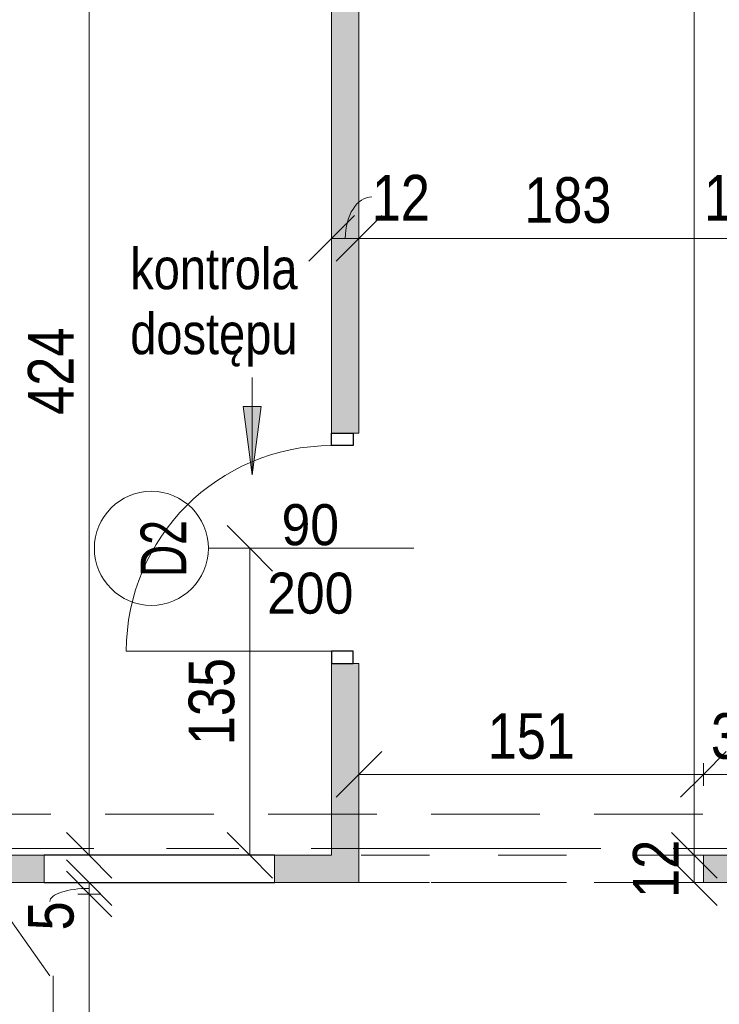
# Model space of a CAD drawing. Header units: centimetres. Extents: x -1737 to 22393, y -8842 to 3838.
# Tile 103 of 174: x 199 to 505, y 1780 to 2211. Entities that reach past the tile are written whole.
import ezdxf

# ---------------------------------------------------------------- set-up
doc = ezdxf.new("R2010")
doc.units = ezdxf.units.CM
for name, pattern in [('Dash', [60, 30, -30]), ('Oś', [222.25, 127, -31.75, 31.75, -31.75]), ('Ukryte', [71.438, 47.625, -23.813])]:
    doc.linetypes.add(name, pattern=pattern)
for name, color, linetype, lineweight in [('A-ANNO-DIMS', 211, 'Continuous', 13), ('A-ANNO-DIMS-100', 211, 'Continuous', 13), ('A-ANNO-NOTE', 131, 'Continuous', 13), ('A-AREA-IDEN', 2, 'Continuous', 13), ('A-DETL-GENF', 92, 'Continuous', 9), ('A-DETL-HDLN', 90, 'Ukryte', 9), ('A-DETL-MEDM', 33, 'Continuous', 13), ('A-DOOR', 31, 'Continuous', 13), ('A-DOOR-HDLN', 31, 'Continuous', 13), ('A-WALL', 113, 'Continuous', 13), ('A-WALL-PATT', 111, 'Continuous', 13), ('G-ANNO-TEXT', 231, 'Continuous', 13), ('S-GRID', 1, 'Continuous', 13)]:
    doc.layers.add(name, color=color, linetype=linetype, lineweight=lineweight)
doc.styles.add('Arial', font='arial.ttf', dxfattribs={"width": 0.9, "height": 18})
doc.styles.add('Arial Narrow_2', font='ARIALN.TTF', dxfattribs={"height": 20})
doc.styles.add('Arial Narrow_5', font='ARIALN.TTF', dxfattribs={"height": 18})
doc.styles.add('Arial_1', font='arial.ttf', dxfattribs={"width": 0.7, "height": 20})
doc.dimstyles.new('Diagonal_1_100__0__wewnętrzne', dxfattribs={"dimscale": 30.48, "dimtxt": 20.468619, "dimasz": 0.656168, "dimexe": 0.164042, "dimexo": 0.0625, "dimgap": 0.032808, "dimtad": 1, "dimdec": 0, "dimdsep": 46, "dimtxsty": 'Arial Narrow_2', "dimblk1": 'OBLIQUE', "dimblk2": 'OBLIQUE', "dimsah": 1, "dimcen": 0.09, "dimazin": 0, "dimtfac": 1, "dimtdec": 4, "dimtix": 1, "dimtmove": 0, "dimatfit": 3, "dimfxl": 0, "dimtvp": 1, "dimtolj": 1, "dimtzin": 0, "dimarcsym": 0})
doc.dimstyles.new('Diagonal_1_100__0__wewnętrzne_1', dxfattribs={"dimscale": 30.48, "dimtxt": 20.468619, "dimasz": 0.656168, "dimexe": 0.164042, "dimexo": 0.0625, "dimgap": 0.032808, "dimtad": 1, "dimdec": 0, "dimdsep": 46, "dimtxsty": 'Arial Narrow_2', "dimblk1": 'OBLIQUE', "dimblk2": 'OBLIQUE', "dimsah": 1, "dimcen": 0.09, "dimazin": 0, "dimtfac": 1, "dimtdec": 4, "dimtix": 1, "dimtmove": 1, "dimatfit": 3, "dimfxl": 0, "dimtvp": 1, "dimtolj": 1, "dimtzin": 0, "dimarcsym": 0})

# ---------------------------------------------------------------- blocks, each defined once
blk = doc.blocks.new('OTWOR_DRZWIOWY_NIEZABUD - 151x205-2266973-3_piętro I __3_90 m_ - stan projektowany')
at = {"layer": 'A-DOOR-HDLN', "linetype": 'Dash', "lineweight": 9}
for p, q in [((-75.5, 6), (75.5, 6)), ((-75.5, -6), (75.5, -6))]:
    blk.add_line(p, q, dxfattribs=at)
blk = doc.blocks.new('DRZWI 1S - automatyczna etykieta - Drzwi 90-2322410-3_piętro I __3_90 m_ - stan projektowany')
at = {"layer": 'A-DETL-GENF'}
for p, q in [((-50.5, 3.5), (-45, 3.5)), ((-50.5, -6), (-50.5, 3.5)), ((-45, 3.5), (-45, -6)), ((45, 3.5), (50.5, 3.5)), ((45, -6), (45, 3.5)), ((50.5, 3.5), (50.5, -6)), ((-45, -6), (-50.5, -6)), ((50.5, -6), (45, -6))]:
    blk.add_line(p, q, dxfattribs=at)
at = {"layer": 'A-DETL-MEDM', "lineweight": 25}
for p, q in [((-50.5, -6), (-50.5, 3.5)), ((-50.5, 3.5), (-45, 3.5)), ((-45, 3.5), (-45, -6)), ((45, 3.5), (45, -6)), ((50.5, 3.5), (45, 3.5)), ((50.5, -6), (50.5, 3.5)), ((-45, -6), (-50.5, -6)), ((45, -6), (50.5, -6))]:
    blk.add_line(p, q, dxfattribs=at)
at = {"layer": 'A-DOOR'}
blk.add_line((45, -6), (45, -96), dxfattribs=at)
blk.add_arc((45, -6), 90, 180, 270, dxfattribs=at)
blk = doc.blocks.new('DIMBLOCK88-3_piętro I __3_90 m_ - stan projektowany')
at = {"layer": 'A-ANNO-DIMS-100', "transparency": 16777216}
for p, q in [((494.38, 1845.33), (484.38, 1855.33)), ((494.38, 1833.33), (484.38, 1843.33)), ((489.38, 1845.33), (499.38, 1845.33)), ((494.38, 1845.33), (489.38, 1845.33)), ((494.38, 1833.33), (494.38, 1845.33)), ((494.38, 1845.33), (504.38, 1835.33)), ((489.38, 1833.33), (499.38, 1833.33)), ((494.38, 1833.33), (489.38, 1833.33)), ((494.38, 1833.33), (504.38, 1823.33))]:
    blk.add_line(p, q, dxfattribs=at)
at = {"layer": 'A-ANNO-DIMS-100', "color": 0, "transparency": 16777216, "insert": (467.53, 1826.65), "char_height": 20, "width": 30.4105, "attachment_point": 1, "rotation": 90, "line_spacing_factor": 0.974696, "style": 'Arial Narrow_2'}
blk.add_mtext('12', dxfattribs=at)
blk = doc.blocks.new('_Oblique')
at = {"color": 0, "linetype": 'ByBlock', "lineweight": -2}
blk.add_line((-0.5, -0.5), (0.5, 0.5), dxfattribs=at)
blk = doc.blocks.new('DIMBLOCK89-3_piętro I __3_90 m_ - stan projektowany')
at = {"layer": 'A-ANNO-DIMS-100', "transparency": 16777216}
for p, q in [((494.38, 2828.33), (484.38, 2838.33)), ((499.38, 2828.33), (489.38, 2828.33)), ((494.38, 1845.33), (494.38, 2828.33)), ((494.38, 2828.33), (504.38, 2818.33)), ((494.38, 2828.33), (499.38, 2828.33)), ((494.38, 1845.33), (484.38, 1855.33)), ((489.38, 1845.33), (499.38, 1845.33)), ((494.38, 1845.33), (489.38, 1845.33)), ((494.38, 1845.33), (504.38, 1835.33))]:
    blk.add_line(p, q, dxfattribs=at)
at = {"layer": 'A-ANNO-DIMS-100', "color": 0, "transparency": 16777216, "insert": (467.53, 2317.82), "char_height": 20, "width": 45.6158, "attachment_point": 1, "rotation": 90, "line_spacing_factor": 0.974696, "style": 'Arial Narrow_2'}
blk.add_mtext('983', dxfattribs=at)
blk = doc.blocks.new('DIMBLOCK174-3_piętro I __3_90 m_ - stan projektowany')
at = {"layer": 'A-ANNO-DIMS-100', "transparency": 16777216}
for p, q in [((229.1, 2269.33), (219.1, 2279.33)), ((224.1, 2269.33), (234.1, 2269.33)), ((229.1, 2269.33), (224.1, 2269.33)), ((229.1, 1845.33), (229.1, 2269.33)), ((229.1, 2269.33), (239.1, 2259.33)), ((229.1, 1845.33), (219.1, 1855.33)), ((224.1, 1845.33), (234.1, 1845.33)), ((229.1, 1845.33), (224.1, 1845.33)), ((229.1, 1845.33), (239.1, 1835.33))]:
    blk.add_line(p, q, dxfattribs=at)
at = {"layer": 'A-ANNO-DIMS-100', "color": 0, "transparency": 16777216, "insert": (202.26, 2038.32), "char_height": 20, "width": 45.6158, "attachment_point": 1, "rotation": 90, "line_spacing_factor": 0.974696, "style": 'Arial Narrow_2'}
blk.add_mtext('424', dxfattribs=at)
blk = doc.blocks.new('DIMBLOCK186-3_piętro I __3_90 m_ - stan projektowany')
at = {"layer": 'A-ANNO-DIMS-100', "transparency": 16777216}
for p, q in [((530.38, 2115.6), (540.38, 2125.6)), ((542.38, 2115.6), (552.38, 2125.6)), ((530.38, 2110.6), (530.38, 2120.6)), ((542.38, 2110.6), (542.38, 2120.6)), ((530.38, 2115.6), (520.38, 2105.6)), ((542.38, 2115.6), (530.38, 2115.6)), ((530.38, 2115.6), (530.38, 2110.6)), ((542.38, 2115.6), (532.38, 2105.6)), ((542.38, 2115.6), (542.38, 2110.6))]:
    blk.add_line(p, q, dxfattribs=at)
blk.add_ellipse((523.95, 2115.6), major_axis=(0, 18.24), ratio=0.680944, start_param=4.712389, end_param=6.283185, dxfattribs=at)
at = {"layer": 'A-ANNO-DIMS-100', "color": 0, "transparency": 16777216, "insert": (498.61, 2143.45), "char_height": 20, "width": 30.4105, "attachment_point": 1, "line_spacing_factor": 0.974696, "style": 'Arial Narrow_2'}
blk.add_mtext('12', dxfattribs=at)
blk = doc.blocks.new('DIMBLOCK187-3_piętro I __3_90 m_ - stan projektowany')
at = {"layer": 'A-ANNO-DIMS-100', "transparency": 16777216}
for p, q in [((347.38, 2115.6), (357.38, 2125.6)), ((530.38, 2115.6), (540.38, 2125.6)), ((347.38, 2110.6), (347.38, 2120.6)), ((530.38, 2110.6), (530.38, 2120.6)), ((347.38, 2115.6), (337.38, 2105.6)), ((530.38, 2115.6), (347.38, 2115.6)), ((347.38, 2115.6), (347.38, 2110.6)), ((530.38, 2115.6), (520.38, 2105.6)), ((530.38, 2115.6), (530.38, 2110.6))]:
    blk.add_line(p, q, dxfattribs=at)
at = {"layer": 'A-ANNO-DIMS-100', "color": 0, "transparency": 16777216, "insert": (419.87, 2142.45), "char_height": 20, "width": 45.6158, "attachment_point": 1, "line_spacing_factor": 0.974696, "style": 'Arial Narrow_2'}
blk.add_mtext('183', dxfattribs=at)
blk = doc.blocks.new('DIMBLOCK188-3_piętro I __3_90 m_ - stan projektowany')
at = {"layer": 'A-ANNO-DIMS-100', "transparency": 16777216}
for p, q in [((335.38, 2115.6), (345.38, 2125.6)), ((347.38, 2115.6), (357.38, 2125.6)), ((335.38, 2110.6), (335.38, 2120.6)), ((347.38, 2110.6), (347.38, 2120.6)), ((335.38, 2115.6), (325.38, 2105.6)), ((347.38, 2115.6), (335.38, 2115.6)), ((335.38, 2115.6), (335.38, 2110.6)), ((347.38, 2115.6), (337.38, 2105.6)), ((347.38, 2115.6), (347.38, 2110.6))]:
    blk.add_line(p, q, dxfattribs=at)
blk.add_ellipse((353.02, 2115.6), major_axis=(0, 18.24), ratio=0.638355, start_param=0, end_param=1.570796, dxfattribs=at)
at = {"layer": 'A-ANNO-DIMS-100', "color": 0, "transparency": 16777216, "insert": (353.02, 2143.45), "char_height": 20, "width": 30.4105, "attachment_point": 1, "line_spacing_factor": 0.974696, "style": 'Arial Narrow_2'}
blk.add_mtext('12', dxfattribs=at)
blk = doc.blocks.new('DIMBLOCK194-3_piętro I __3_90 m_ - stan projektowany')
at = {"layer": 'A-ANNO-DIMS-100', "transparency": 16777216}
for p, q in [((229.1, 1828.33), (219.1, 1838.33)), ((224.1, 1828.33), (234.1, 1828.33)), ((229.1, 1828.33), (224.1, 1828.33)), ((229.1, 1388.33), (229.1, 1828.33)), ((229.1, 1828.33), (239.1, 1818.33)), ((229.1, 1388.33), (219.1, 1398.33)), ((224.1, 1388.33), (234.1, 1388.33)), ((229.1, 1388.33), (224.1, 1388.33)), ((229.1, 1388.33), (239.1, 1378.33))]:
    blk.add_line(p, q, dxfattribs=at)
at = {"layer": 'A-ANNO-DIMS-100', "color": 0, "transparency": 16777216, "insert": (202.26, 1589.32), "char_height": 20, "width": 45.6158, "attachment_point": 1, "rotation": 90, "line_spacing_factor": 0.974696, "style": 'Arial Narrow_2'}
blk.add_mtext('440', dxfattribs=at)
blk = doc.blocks.new('DIMBLOCK195-3_piętro I __3_90 m_ - stan projektowany')
at = {"layer": 'A-ANNO-DIMS-100', "transparency": 16777216}
for p, q in [((229.1, 1833.33), (219.1, 1843.33)), ((229.1, 1828.33), (219.1, 1838.33)), ((224.1, 1833.33), (234.1, 1833.33)), ((229.1, 1833.33), (224.1, 1833.33)), ((229.1, 1828.33), (229.1, 1833.33)), ((229.1, 1833.33), (239.1, 1823.33)), ((224.1, 1828.33), (234.1, 1828.33)), ((229.1, 1828.33), (224.1, 1828.33)), ((229.1, 1828.33), (239.1, 1818.33))]:
    blk.add_line(p, q, dxfattribs=at)
blk.add_ellipse((229.1, 1825.06), major_axis=(17.24, 0), ratio=0.334522, start_param=1.570796, end_param=3.141593, dxfattribs=at)
at = {"layer": 'A-ANNO-DIMS-100', "color": 0, "transparency": 16777216, "insert": (202.26, 1812.39), "char_height": 20, "width": 15.2053, "attachment_point": 1, "rotation": 90, "line_spacing_factor": 0.974696, "style": 'Arial Narrow_2'}
blk.add_mtext('\\fArial Narrow|b0|i0|c238|p34|;5', dxfattribs=at)
blk = doc.blocks.new('METKA_POMIESZCZENIA2 - Rozbudowana krótka - bez ramki-2403173-3_piętro I __3_90 m_ - stan projektowany')
at = {"layer": 'A-AREA-IDEN'}
for p, q in [((0, 0.425), (0, 0)), ((0.0976, 0), (-0.8, 0)), ((-0.8, 0), (0.8, 0)), ((0, 0), (0, -0.425))]:
    blk.add_line(p, q, dxfattribs=at)
blk = doc.blocks.new('DIMBLOCK247-3_piętro I __3_90 m_ - stan projektowany')
at = {"layer": 'A-ANNO-DIMS-100', "transparency": 16777216}
for p, q in [((299.55, 1979.83), (289.55, 1989.83)), ((294.55, 1979.83), (304.55, 1979.83)), ((299.55, 1979.83), (294.55, 1979.83)), ((299.55, 1845.33), (299.55, 1979.83)), ((299.55, 1979.83), (309.55, 1969.83)), ((299.55, 1845.33), (289.55, 1855.33)), ((294.55, 1845.33), (304.55, 1845.33)), ((299.55, 1845.33), (294.55, 1845.33)), ((299.55, 1845.33), (309.55, 1835.33))]:
    blk.add_line(p, q, dxfattribs=at)
at = {"layer": 'A-ANNO-DIMS-100', "color": 0, "transparency": 16777216, "insert": (272.7, 1893.57), "char_height": 20, "width": 45.6158, "attachment_point": 1, "rotation": 90, "line_spacing_factor": 0.974696, "style": 'Arial Narrow_2'}
blk.add_mtext('135', dxfattribs=at)
blk = doc.blocks.new('DIMBLOCK278-3_piętro I __3_90 m_ - stan projektowany')
at = {"layer": 'A-ANNO-DIMS-100', "transparency": 16777216}
for p, q in [((498.38, 1880.74), (508.38, 1890.74)), ((530.38, 1880.74), (540.38, 1890.74)), ((498.38, 1875.74), (498.38, 1885.74)), ((530.38, 1875.74), (530.38, 1885.74)), ((498.38, 1880.74), (488.38, 1870.74)), ((530.38, 1880.74), (498.38, 1880.74)), ((498.38, 1880.74), (498.38, 1875.74)), ((530.38, 1880.74), (520.38, 1870.74)), ((530.38, 1880.74), (530.38, 1875.74))]:
    blk.add_line(p, q, dxfattribs=at)
at = {"layer": 'A-ANNO-DIMS-100', "color": 0, "transparency": 16777216, "insert": (501.71, 1907.59), "char_height": 20, "width": 30.4105, "attachment_point": 1, "line_spacing_factor": 0.974696, "style": 'Arial Narrow_2'}
blk.add_mtext('32', dxfattribs=at)
blk = doc.blocks.new('DIMBLOCK279-3_piętro I __3_90 m_ - stan projektowany')
at = {"layer": 'A-ANNO-DIMS-100', "transparency": 16777216}
for p, q in [((347.38, 1880.74), (357.38, 1890.74)), ((498.38, 1880.74), (508.38, 1890.74)), ((347.38, 1875.74), (347.38, 1885.74)), ((498.38, 1875.74), (498.38, 1885.74)), ((347.38, 1880.74), (337.38, 1870.74)), ((498.38, 1880.74), (347.38, 1880.74)), ((347.38, 1880.74), (347.38, 1875.74)), ((498.38, 1880.74), (488.38, 1870.74)), ((498.38, 1880.74), (498.38, 1875.74))]:
    blk.add_line(p, q, dxfattribs=at)
at = {"layer": 'A-ANNO-DIMS-100', "color": 0, "transparency": 16777216, "insert": (403.87, 1907.59), "char_height": 20, "width": 45.6158, "attachment_point": 1, "line_spacing_factor": 0.974696, "style": 'Arial Narrow_2'}
blk.add_mtext('151', dxfattribs=at)

msp = doc.modelspace()

# ---------------------------------------------------------------- hatches: boundary and pattern name
at = {"layer": 'A-WALL-PATT', "lineweight": 5}
h = msp.add_hatch(color=254, dxfattribs=at)
h.paths.add_polyline_path([(335.38, 1845.33), (347.38, 1845.33), (347.38, 1929.33), (335.38, 1929.33)], flags=0)
h.paths.add_polyline_path([(335.38, 2030.33), (347.38, 2030.33), (347.38, 2565.33), (335.38, 2565.33), (335.38, 2137.67)], flags=0)
h.paths.add_polyline_path([(335.38, 2666.33), (347.38, 2666.33), (347.38, 2793.33), (335.38, 2793.33)], flags=0)
at = {"layer": 'A-WALL-PATT'}
h = msp.add_hatch(color=9, dxfattribs=at)
h.paths.add_polyline_path([(-402.62, 1833.33), (-396.62, 1833.33), (-396.62, 1845.33), (-421.62, 1845.33), (-421.62, 1833.33), (-414.62, 1833.33)], flags=0)
h.paths.add_polyline_path([(530.38, 1833.33), (530.38, 1845.33), (498.38, 1845.33), (498.38, 1833.33)], flags=0)
h.paths.add_polyline_path([(-274.62, 1833.33), (-209.62, 1833.33), (-209.62, 1845.33), (-300.62, 1845.33), (-300.62, 1833.33), (-286.62, 1833.33)], flags=0)
h.paths.add_polyline_path([(7.38, 1833.33), (19.38, 1833.33), (19.38, 1845.33), (7.38, 1845.33), (7.38, 1836.39)], flags=0)
h.paths.add_polyline_path([(347.38, 1833.33), (347.38, 1845.33), (310.38, 1845.33), (310.38, 1833.33), (335.38, 1833.33)], flags=0)
h.paths.add_polyline_path([(-544.17, 1833.33), (-522.62, 1833.33), (-522.62, 1845.33), (-572.62, 1845.33), (-572.62, 1833.33), (-567.62, 1833.33)], flags=0)
h.paths.add_polyline_path([(-84.62, 1833.33), (-32.62, 1833.33), (-32.62, 1845.33), (-108.62, 1845.33), (-108.62, 1833.33), (-92.69, 1833.33)], flags=0)
h.paths.add_polyline_path([(185.38, 1833.33), (209.38, 1833.33), (209.38, 1845.33), (100.38, 1845.33), (100.38, 1833.33), (173.38, 1833.33)], flags=0)
at = {"layer": 'G-ANNO-TEXT'}
msp.add_hatch(color=170, dxfattribs=at).paths.add_polyline_path([(300.51, 2012.04), (304.46, 2042.04), (296.56, 2042.04)], flags=0)

# ---------------------------------------------------------------- linework, layer by layer
at = {"layer": 'A-ANNO-NOTE'}
msp.add_line((371.38, 1979.83), (281.38, 1979.83), dxfattribs=at)
msp.add_line((371.38, 1979.83), (281.38, 1979.83), dxfattribs=at)
msp.add_circle((256.38, 1979.83), 25, dxfattribs=at)
at = {"layer": 'A-AREA-IDEN'}
msp.add_line((93.52, 1960.17), (211.81, 1792.47), dxfattribs=at)
at = {"layer": 'A-DETL-HDLN'}
for p, q in [((-1192.62, 1863.33), (1167.38, 1863.33)), ((-1192.62, 1863.33), (1167.38, 1863.33)), ((-1192.62, 1833.33), (1167.38, 1833.33)), ((-1192.62, 1833.33), (1167.38, 1833.33))]:
    msp.add_line(p, q, dxfattribs=at)
at = {"layer": 'A-WALL', "lineweight": 9}
for p, q in [((347.38, 2030.33), (347.38, 2565.33)), ((335.38, 2269.33), (335.38, 2030.33)), ((347.38, 2030.33), (344.88, 2030.33)), ((335.38, 1929.33), (335.38, 1845.33)), ((347.38, 1929.33), (344.88, 1929.33)), ((347.38, 1833.33), (347.38, 1929.33)), ((209.38, 1845.33), (185.38, 1845.33)), ((335.38, 1845.33), (310.38, 1845.33)), ((530.38, 1845.33), (498.38, 1845.33)), ((498.38, 1845.33), (498.38, 1833.33)), ((100.38, 1833.33), (209.38, 1833.33)), ((310.38, 1833.33), (347.38, 1833.33)), ((498.38, 1833.33), (530.38, 1833.33))]:
    msp.add_line(p, q, dxfattribs=at)
at = {"layer": 'A-WALL'}
for p, q in [((209.38, 1833.33), (209.38, 1845.33)), ((310.38, 1845.33), (310.38, 1833.33))]:
    msp.add_line(p, q, dxfattribs=at)
at = {"layer": 'A-WALL', "color": 250, "lineweight": 25}
for p, q in [((310.38, 1845.33), (209.38, 1845.33)), ((209.38, 1833.33), (310.38, 1833.33))]:
    msp.add_line(p, q, dxfattribs=at)
at = {"layer": 'G-ANNO-TEXT', "color": 170}
for p, q in [((300.51, 2012.04), (300.51, 2054.65)), ((304.46, 2042.04), (296.56, 2042.04)), ((296.56, 2042.04), (300.51, 2012.04)), ((300.51, 2012.04), (304.46, 2042.04))]:
    msp.add_line(p, q, dxfattribs=at)
at = {"layer": 'S-GRID', "linetype": 'Oś'}
msp.add_line((1342.46, 1848.33), (-1368.76, 1848.33), dxfattribs=at)

# ---------------------------------------------------------------- block references
at = {"layer": 'A-AREA-IDEN', "xscale": 99.99999999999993, "yscale": 99.99999999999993, "zscale": 99.99999999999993}
msp.add_blockref('METKA_POMIESZCZENIA2 - Rozbudowana krótka - bez ramki-2403173-3_piętro I __3_90 m_ - stan projektowany', (213.39, 1749.97), dxfattribs=at)
at = {"layer": 'A-DOOR', "rotation": 270.0000000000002}
msp.add_blockref('DRZWI 1S - automatyczna etykieta - Drzwi 90-2322410-3_piętro I __3_90 m_ - stan projektowany', (341.38, 1979.83), dxfattribs=at)
at = {"layer": 'A-DOOR', "lineweight": 9, "rotation": 180}
msp.add_blockref('OTWOR_DRZWIOWY_NIEZABUD - 151x205-2266973-3_piętro I __3_90 m_ - stan projektowany', (422.88, 1839.33), dxfattribs=at)

# ---------------------------------------------------------------- texts
at = {"layer": 'A-ANNO-NOTE', "lineweight": 211, "char_height": 18, "attachment_point": 5, "line_spacing_factor": 0.936439, "style": 'Arial'}
for s, insert, width in [('\\pt114.3,228.6,342.9,457.2,571.5,685.8,800.1,914.4,1028.7,1143,1257.3,1371.6,1485.9,1600.2,1714.5,1828.8,1943.1,2057.4,2171.7,2286,2400.3,2514.6,2628.9,2743.2,2857.5,2971.8,3086.1,3200.4,3314.7,3429,3543.3,3657.6;90', (326.05, 1990.06), 25.65), ('\\pt114.3,228.6,342.9,457.2,571.5,685.8,800.1,914.4,1028.7,1143,1257.3,1371.6,1485.9,1600.2,1714.5,1828.8,1943.1,2057.4,2171.7,2286,2400.3,2514.6,2628.9,2743.2,2857.5,2971.8,3086.1,3200.4,3314.7,3429,3543.3,3657.6;200', (326.05, 1960.06), 38.07)]:
    msp.add_mtext(s, dxfattribs=dict(at, insert=insert, width=width))
at = {"layer": 'A-ANNO-NOTE', "lineweight": 211, "insert": (261.67, 1979.76), "char_height": 20, "width": 25.97, "attachment_point": 5, "rotation": 90, "line_spacing_factor": 0.936439, "style": 'Arial_1'}
msp.add_mtext('\\pt88.9,177.8,266.7,355.6,444.5,533.4,622.3,711.2,800.1,889,977.9,1066.8,1155.7,1244.6,1333.5,1422.4,1511.3,1600.2,1689.1,1778,1866.9,1955.8,2044.7,2133.6,2222.5,2311.4,2400.3,2489.2,2578.1,2667,2755.9,2844.8;D2', dxfattribs=at)
at = {"layer": 'G-ANNO-TEXT', "color": 7, "insert": (247.09, 2111.36), "char_height": 18, "width": 106.5, "attachment_point": 1, "line_spacing_factor": 0.949189, "style": 'Arial Narrow_5'}
msp.add_mtext('\\pt127.00008,253.99998,381.00006,507.99996,635.00004,761.99994,889.00002,1015.99992,1143,1270.00008,1396.99998,1524.00006,1650.99996,1778.00004,1904.99994,2032.00002,2158.99992,2286,2413.00008,2539.99998,2667.00006,2793.99996,2921.00004,3047.99994,3175.00002,3301.99992,3429,3556.00008,3682.99998,3810.00006,3936.99996,4064.00004;kontrola dostępu', dxfattribs=at)

# ---------------------------------------------------------------- dimensions: what is measured, and where the dimension line sits
at = {"layer": 'A-ANNO-DIMS'}
for base, p1, p2, angle, override, picture, middle in [((494.38, 2828.33), (489.38, 1845.33), (499.38, 2828.33), 90, {"dimpost": '<>', "dimfxl": 983.050863}, 'DIMBLOCK89-3_piętro I __3_90 m_ - stan projektowany', (483.17, 2336.83)), ((229.1, 2269.33), (224.1, 1845.33), (224.1, 2269.33), 90, {"dimpost": '<>', "dimfxl": 424}, 'DIMBLOCK174-3_piętro I __3_90 m_ - stan projektowany', (218.06, 2057.33)), ((299.55303193, 1979.82555458), (294.55303193, 1845.32555458), (294.55303193, 1979.82555458), 90, {"dimpost": '<>', "dimfxl": 134.5}, 'DIMBLOCK247-3_piętro I __3_90 m_ - stan projektowany', (288.34157212, 1912.57555458)), ((347.38, 1880.74), (498.38, 1875.74), (347.38, 1875.74), 0, {"dimpost": '<>', "dimfxl": 151}, 'DIMBLOCK279-3_piętro I __3_90 m_ - stan projektowany', (422.88, 1891.95)), ((498.38, 1880.74), (530.38, 1875.74), (498.38, 1875.74), 0, {"dimpost": '<>', "dimfxl": 32}, 'DIMBLOCK278-3_piętro I __3_90 m_ - stan projektowany', (514.38, 1891.95)), ((494.38, 1845.33), (489.38, 1833.33), (489.38, 1845.33), 90, {"dimpost": '<>', "dimfxl": 12}, 'DIMBLOCK88-3_piętro I __3_90 m_ - stan projektowany', (483.34, 1839.33)), ((229.1, 1828.33), (224.1, 1388.33), (224.1, 1828.33), 90, {"dimpost": '<>', "dimfxl": 440}, 'DIMBLOCK194-3_piętro I __3_90 m_ - stan projektowany', (217.89, 1608.33))]:
    dim = msp.add_linear_dim(base=base, p1=p1, p2=p2, angle=angle, dimstyle='Diagonal_1_100__0__wewnętrzne', override=override, dxfattribs=at)
    dim.commit()
    dim.dimension.update_dxf_attribs({"geometry": picture, "text_midpoint": middle})
dim = msp.add_linear_dim(base=(335.38, 2115.6), p1=(347.38, 2110.6), p2=(335.38, 2110.6), angle=0, dimstyle='Diagonal_1_100__0__wewnętrzne_1', override={"dimpost": '<>', "dimfxl": 12}, dxfattribs=at)
dim.commit()
dim.dimension.update_dxf_attribs({"geometry": 'DIMBLOCK188-3_piętro I __3_90 m_ - stan projektowany', "text_midpoint": (368.23, 2130.12), "dimtype": 160})
dim = msp.add_linear_dim(base=(347.38, 2115.6), p1=(530.38, 2110.6), p2=(347.38, 2110.6), dimstyle='Diagonal_1_100__0__wewnętrzne', override={"dimpost": '<>', "dimfxl": 183}, dxfattribs=at)
dim.commit()
dim.dimension.update_dxf_attribs({"geometry": 'DIMBLOCK187-3_piętro I __3_90 m_ - stan projektowany', "text_midpoint": (438.88, 2126.82)})
dim = msp.add_linear_dim(base=(530.38, 2115.6), p1=(542.38, 2110.6), p2=(530.38, 2110.6), dimstyle='Diagonal_1_100__0__wewnętrzne_1', override={"dimpost": '<>', "dimfxl": 12}, dxfattribs=at)
dim.commit()
dim.dimension.update_dxf_attribs({"geometry": 'DIMBLOCK186-3_piętro I __3_90 m_ - stan projektowany', "text_midpoint": (513.82, 2130.12), "dimtype": 160})
dim = msp.add_linear_dim(base=(229.1, 1833.33), p1=(224.1, 1828.33), p2=(224.1, 1833.33), angle=90, dimstyle='Diagonal_1_100__0__wewnętrzne_1', override={"dimpost": '<>', "dimfxl": 5}, dxfattribs=at)
dim.commit()
dim.dimension.update_dxf_attribs({"geometry": 'DIMBLOCK195-3_piętro I __3_90 m_ - stan projektowany', "text_midpoint": (215.59, 1819.99), "dimtype": 160, "text_rotation": 90})

doc.saveas('drawing.dxf')
